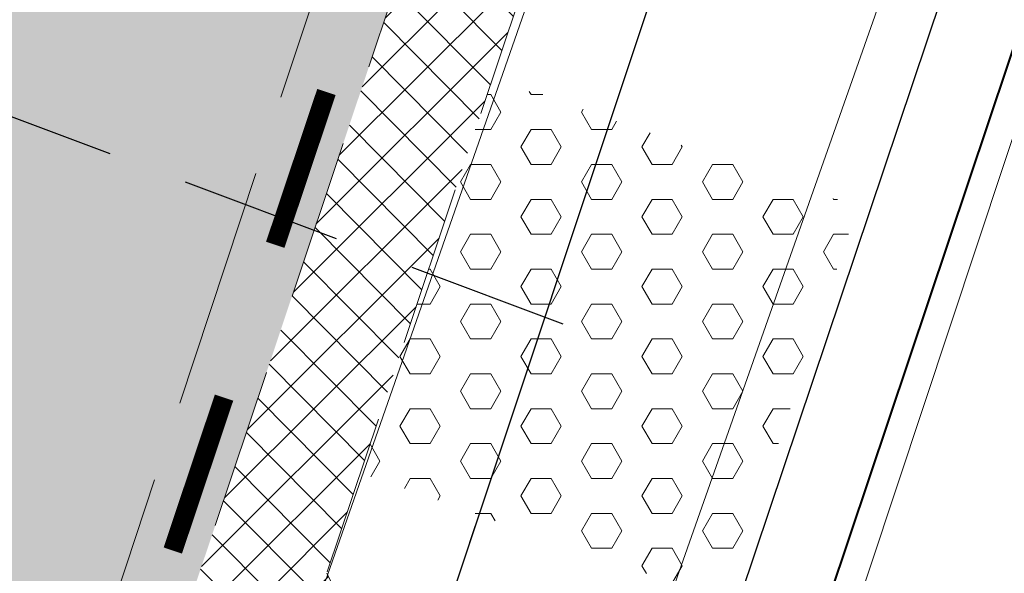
# Model space of a CAD drawing. Header units: metres. Extents: x 6599594 to 6600699, y 5687867 to 5691114.
# Tile 139 of 256: x 6599929.93 to 6599936.04, y 5688791.4 to 5688794.84. Entities that reach past the tile are written whole.
import ezdxf

# ---------------------------------------------------------------- set-up
doc = ezdxf.new("R2010")
doc.units = ezdxf.units.M
doc.header["$MEASUREMENT"] = 0
for name, pattern in [('1', [0]), ('3_EGBZ', [1.5, 1, -0.5]), ('BTO', [0]), ('BUG', [1.5, 1, -0.5]), ('BUW', [1.5, 1, -0.5]), ('GUK', [2, 1.5, -0.5]), ('GUZ', [1, 0.5, -0.5]), ('L_0_06', [2, 1.5, -0.5]), ('UPT', [0])]:
    doc.linetypes.add(name, pattern=pattern)
doc.layers.add('__gaPoziome', color=7, linetype='CONTINUOUS')
doc.layers.add('zzz.gaHSDomyslna', color=7, linetype='CONTINUOUS')
for name, color, linetype, lineweight in [('_dren', 30, '3_EGBZ', 40), ('_KDPRZYKANALIK', 14, 'BUW', 30), ('_kolor chodnik', 50, '1', 5), ('_kolor jezdnia', 4, '1', 0), ('_kolor pobocze', 211, '1', 5), ('_kolor umocn', 7, '1', 5), ('_kolor zjazdy kostka', 7, '1', 5), ('_kolor ścieżka @ 1', 10, '1', 0), ('_krawedz jezdni i pobocza', 7, 'BUG', 15), ('_podział mój', 201, 'BTO', 40), ('_row', 150, 'CONTINUOUS', 30), ('Dzialki', 130, '1', 30), ('Kontury', 252, 'GUK', 9), ('OT_Komunikacja', 7, 'CONTINUOUS', 0), ('UTTPOM_L_0', 30, 'UPT', 9), ('Uzytki', 252, 'GUZ', 9)]:
    doc.layers.add(name, color=color, linetype=linetype, lineweight=lineweight)
pattern_1 = [(45, (0, 0), (-0.1414213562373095, 0.1414213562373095), []), (135, (0, 0), (-0.1414213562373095, -0.1414213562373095), [])]

# ---------------------------------------------------------------- blocks, each defined once
blk = doc.blocks.new('hhh')
at = {"layer": '_podział mój'}
blk.add_line((6600030.348422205, 5689076.243038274), (6599864.227411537, 5688579.984196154), dxfattribs=at)
blk = doc.blocks.new('*U1196')
at = {"layer": 'zzz.gaHSDomyslna', "color": 182, "const_width": 0.12}
for points in [[(-28.56903778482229, -85.34524052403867), (-28.88647153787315, -86.29352097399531)], [(-29.20390529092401, -87.24180142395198), (-29.52133904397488, -88.19008187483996)]]:
    blk.add_lwpolyline(points, dxfattribs=at)

msp = doc.modelspace()

# ---------------------------------------------------------------- hatches: boundary and pattern name
at = {"layer": '_kolor chodnik'}
h = msp.add_hatch(dxfattribs=at)
h.set_pattern_fill('ANSI37', color=256, scale=1.6)
h.set_pattern_definition(pattern_1)
h.paths.add_polyline_path([(6599849.938171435, 5688542.085872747), (6599852.232147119, 5688548.938742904), (6599853.573135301, 5688548.489851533), (6599853.827082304, 5688549.248475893), (6599851.793849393, 5688549.929093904), (6599849.895278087, 5688548.982823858), (6599847.823506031, 5688542.793750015)])
edge = h.paths.add_edge_path()
edge.add_line((6600018.106075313, 5689087.454911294), (6600022.42781917, 5689091.229234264))
edge.add_line((6600022.42781917, 5689091.229234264), (6600020.233254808, 5689093.742094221))
edge.add_line((6600020.233254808, 5689093.742094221), (6600017.159471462, 5689091.057656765))
edge.add_arc((6600023.275194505, 5689085.385140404), 8.34143334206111, 137.1531558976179, 148.8016577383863)
edge.add_line((6600016.140105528, 5689089.706021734), (6600018.106075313, 5689087.454911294))
h.paths.add_polyline_path([(6600038.501784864, 5689187.59229436), (6600037.906968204, 5689187.700586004), (6600037.638296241, 5689186.224843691), (6600038.240083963, 5689186.115282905)])
h.paths.add_polyline_path([(6600069.098302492, 5689360.276020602), (6600068.321239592, 5689360.413462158), (6600068.064048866, 5689358.936495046), (6600068.836639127, 5689358.799546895)])
h.paths.add_polyline_path([(6600082.393785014, 5689362.950258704), (6600082.941124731, 5689366.103121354), (6600081.481377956, 5689366.361351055), (6600080.923159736, 5689363.210828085)])
h.paths.add_polyline_path([(6600074.022236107, 5689388.065861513), (6600072.983907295, 5689388.249860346), (6600072.723374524, 5689386.772538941), (6600073.760538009, 5689386.588865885)])
h.paths.add_polyline_path([(6600105.602402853, 5689486.45426531), (6600106.738797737, 5689489.760539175), (6600105.28818975, 5689490.281952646), (6600104.132785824, 5689486.965912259)])
h.paths.add_polyline_path([(6600132.519778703, 5689678.737346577), (6600131.636986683, 5689678.922259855), (6600131.330470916, 5689677.453953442), (6600132.212256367, 5689677.269208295)])
h.paths.add_polyline_path([(6600156.649397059, 5689798.7449027), (6600156.48800471, 5689797.95886096), (6600157.450195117, 5689797.757316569), (6600157.615023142, 5689798.542205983)])
h.paths.add_polyline_path([(6600189.055358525, 5689948.643107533), (6600187.902868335, 5689948.884512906), (6600187.600024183, 5689947.417400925), (6600188.748131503, 5689947.176379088)])
edge = h.paths.add_edge_path()
edge.add_line((6600204.459383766, 5690032.969035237), (6600204.153258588, 5690031.227801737))
edge.add_arc((6600202.328347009, 5690027.299936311), 4.331100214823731, 41.853001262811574, 65.08011546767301, ccw=False)
edge.add_arc((6600032.903931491, 5690051.979071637), 174.020003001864, 352.8070218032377, 353.495463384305)
edge.add_arc((6600202.372679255, 5690027.343587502), 5.999999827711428, 55.12102442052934, 69.64815978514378)
edge = h.paths.add_edge_path()
edge.add_line((6600205.046027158, 5690040.265402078), (6600204.972740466, 5690038.483452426))
edge.add_arc((6600203.986269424, 5690044.401803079), 5.999999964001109, 279.4630688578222, 294.9140560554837)
edge.add_line((6600206.513819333, 5690038.960158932), (6600206.607027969, 5690041.030672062))
edge.add_arc((6600203.986269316, 5690044.401803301), 4.270000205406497, 284.3702444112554, 307.86193139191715, ccw=False)
edge = h.paths.add_edge_path()
edge.add_arc((6600203.547470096, 5690044.558759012), 6.446878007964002, 324.43500910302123, 356.20133685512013, ccw=False)
edge.add_arc((6600203.986269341, 5690044.401803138), 6.000000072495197, 323.2169970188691, 357.4193489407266)
h.paths.add_polyline_path([(6600208.910055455, 5690121.713696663), (6600208.146285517, 5690121.748120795), (6600207.125602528, 5690121.794124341), (6600209.971605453, 5690121.665851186)])
edge = h.paths.add_edge_path()
edge.add_line((6600238.769818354, 5690481.648294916), (6600240.338176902, 5690490.87374652))
edge.add_line((6600240.338176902, 5690490.87374652), (6600241.251295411, 5690510.829461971))
edge.add_line((6600241.251295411, 5690510.829461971), (6600239.524022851, 5690510.928942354))
edge.add_line((6600239.524022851, 5690510.928942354), (6600238.633343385, 5690491.167757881))
edge.add_line((6600238.633343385, 5690491.167757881), (6600234.579716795, 5690467.661262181))
edge.add_line((6600234.579716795, 5690467.661262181), (6600234.449796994, 5690464.966873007))
edge.add_arc((6600242.443669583, 5690464.607462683), 8.001948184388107, 177.4256737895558, 268.2543056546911)
edge.add_line((6600242.199903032, 5690456.609228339), (6600242.216657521, 5690457.359274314))
edge.add_line((6600242.216657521, 5690457.359274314), (6600242.305257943, 5690458.836738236))
edge.add_arc((6600242.444504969, 5690464.607952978), 5.772894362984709, 177.0298084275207, 268.6178439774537, ccw=False)
edge.add_line((6600236.679365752, 5690464.907083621), (6600236.951876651, 5690470.95443634))
edge.add_line((6600236.951876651, 5690470.95443634), (6600238.15078669, 5690478.210832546))
edge.add_line((6600238.15078669, 5690478.210832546), (6600238.769818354, 5690481.648294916))
h.paths.add_polyline_path([(6600238.769818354, 5690481.648294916), (6600238.15078669, 5690478.210832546), (6600239.670056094, 5690477.930590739), (6600240.266710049, 5690481.376366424)])
edge = h.paths.add_edge_path()
edge.add_line((6600223.366500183, 5690460.339976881), (6600223.278629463, 5690457.997544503))
edge.add_arc((6600220.967166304, 5690465.656339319), 7.999999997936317, 286.7940807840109, 300.2738222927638)
edge.add_line((6600225.000231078, 5690458.747331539), (6600225.240084, 5690461.623695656))
edge.add_arc((6600221.105749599, 5690465.648640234), 5.76999998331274, 293.06724424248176, 315.7681070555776, ccw=False)
edge = h.paths.add_edge_path()
edge.add_arc((6600220.025145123, 5690444.676291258), 5.770000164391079, 37.996647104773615, 59.94382588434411, ccw=False)
edge.add_line((6600224.572175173, 5690448.22839199), (6600224.817793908, 5690451.081798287))
edge.add_arc((6600220.025145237, 5690444.676291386), 7.999999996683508, 53.19588653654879, 68.15166733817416)
edge.add_line((6600223.00235276, 5690452.101669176), (6600222.91504296, 5690449.670427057))
edge = h.paths.add_edge_path()
edge.add_arc((6600221.105749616, 5690465.648640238), 7.999999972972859, 328.0222308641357, 357.0132597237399)
edge.add_line((6600229.094882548, 5690465.23180147), (6600229.218816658, 5690467.593604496))
edge.add_line((6600229.218816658, 5690467.593604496), (6600228.218919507, 5690467.645774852))
edge.add_line((6600228.218919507, 5690467.645774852), (6600227.891778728, 5690461.411918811))
h.paths.add_polyline_path([(6600200.980142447, 5690012.236744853), (6600202.317278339, 5690011.956662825), (6600202.522293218, 5690012.935421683), (6600201.182321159, 5690013.216097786)])
h.paths.add_polyline_path([(6600196.457878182, 5689983.98337835), (6600195.202332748, 5689984.246370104), (6600194.899091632, 5689982.777335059), (6600196.150355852, 5689982.515240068)])
edge = h.paths.add_edge_path()
edge.add_line((6600112.305909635, 5689517.991018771), (6600112.691041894, 5689519.807934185))
edge.add_line((6600112.691041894, 5689519.807934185), (6600113.245521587, 5689522.423769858))
edge.add_line((6600113.245521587, 5689522.423769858), (6600111.553124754, 5689522.782507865))
edge.add_line((6600111.553124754, 5689522.782507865), (6600107.405864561, 5689503.21722655))
edge.add_line((6600107.405864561, 5689503.21722655), (6600099.494506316, 5689480.361667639))
edge.add_line((6600099.494506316, 5689480.361667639), (6600099.182814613, 5689478.891218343))
edge.add_arc((6600107.008997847, 5689477.232359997), 8.000059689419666, 168.0325629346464, 257.7529108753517)
edge.add_line((6600105.311960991, 5689469.414366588), (6600105.784990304, 5689471.593619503))
edge.add_arc((6600107.008927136, 5689477.232314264), 5.769999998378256, 168.0321375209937, 257.7533362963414, ccw=False)
edge.add_line((6600101.364343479, 5689478.42879883), (6600101.647245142, 5689479.76342708))
edge.add_line((6600101.647245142, 5689479.76342708), (6600104.132785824, 5689486.965912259))
edge.add_line((6600104.132785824, 5689486.965912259), (6600105.28818975, 5689490.281952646))
edge.add_line((6600105.28818975, 5689490.281952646), (6600108.240043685, 5689498.809726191))
edge.add_line((6600108.240043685, 5689498.809726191), (6600112.305909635, 5689517.991018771))
h.paths.add_polyline_path([(6600136.009573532, 5689645.499114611), (6600138.333647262, 5689645.012304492), (6600138.661671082, 5689646.578318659), (6600134.869459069, 5689647.372651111)])
at = {"layer": '_kolor jezdnia'}
h = msp.add_hatch(dxfattribs=at)
h.set_pattern_fill('ANSI37', color=4, scale=3.5)
h.set_pattern_definition([(45, (0, 0), (-0.3093592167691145, 0.3093592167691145), []), (135, (0, 0), (-0.3093592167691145, -0.3093592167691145), [])])
edge = h.paths.add_edge_path()
edge.add_line((6599833.066047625, 5688539.933393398), (6599850.649511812, 5688527.983462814))
edge.add_arc((6599857.337592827, 5688536.653968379), 10.95025544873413, 169.5012687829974, 232.3548431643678, ccw=False)
edge.add_arc((6599858.085851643, 5688536.618142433), 11.69295282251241, 162.2507788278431, 169.9967502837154, ccw=False)
edge.add_line((6599846.949484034, 5688540.182754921), (6599847.823506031, 5688542.793750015))
edge.add_line((6599847.823506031, 5688542.793750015), (6599849.895278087, 5688548.982823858))
edge.add_line((6599849.895278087, 5688548.982823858), (6599852.434748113, 5688556.56906746))
edge.add_line((6599852.434748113, 5688556.56906746), (6599928.48625871, 5688783.760284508))
edge.add_line((6599928.48625871, 5688783.760284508), (6599931.025728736, 5688791.34652811))
edge.add_line((6599931.025728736, 5688791.34652811), (6599996.657773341, 5688987.411326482))
edge.add_line((6599996.657773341, 5688987.411326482), (6599999.197243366, 5688994.997570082))
edge.add_line((6599999.197243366, 5688994.997570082), (6600021.930100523, 5689062.908193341))
edge.add_line((6600021.930100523, 5689062.908193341), (6600017.620224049, 5689067.371531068))
edge.add_line((6600017.620224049, 5689067.371531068), (6600016.714558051, 5689064.654078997))
edge.add_line((6600016.714558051, 5689064.654078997), (6600012.423620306, 5689051.835617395))
edge.add_line((6600012.423620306, 5689051.835617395), (6600009.884150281, 5689044.249373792))
edge.add_line((6600009.884150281, 5689044.249373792), (6599977.53516164, 5688947.612159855))
edge.add_line((6599977.53516164, 5688947.612159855), (6599974.995691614, 5688940.025916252))
edge.add_line((6599974.995691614, 5688940.025916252), (6599942.096912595, 5688841.746295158))
edge.add_line((6599942.096912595, 5688841.746295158), (6599939.557442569, 5688834.160051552))
edge.add_line((6599939.557442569, 5688834.160051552), (6599882.679288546, 5688664.246042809))
edge.add_line((6599882.679288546, 5688664.246042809), (6599880.139818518, 5688656.659799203))
edge.add_line((6599880.139818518, 5688656.659799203), (6599852.46454386, 5688573.984527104))
edge.add_line((6599852.46454386, 5688573.984527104), (6599842.470137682, 5688544.127903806))
edge.add_arc((6599835.706422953, 5688546.652910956), 7.219660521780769, 248.5480913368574, 339.52856074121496, ccw=False)
h.paths.add_polyline_path([(6600044.653202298, 5689172.271628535), (6600046.276244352, 5689181.431901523), (6600047.759199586, 5689189.801539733), (6600051.0603021, 5689208.432603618), (6600052.368792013, 5689215.817578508), (6600054.808584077, 5689229.587499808), (6600056.11707399, 5689236.972474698), (6600057.346666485, 5689243.912161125), (6600058.655146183, 5689251.297078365), (6600058.831439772, 5689252.292060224), (6600060.098987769, 5689259.445963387), (6600060.139929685, 5689259.677035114), (6600061.407468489, 5689266.830886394), (6600072.329030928, 5689328.470998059), (6600073.637511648, 5689335.855921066), (6600077.337304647, 5689356.73715072), (6600078.820259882, 5689365.106788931), (6600081.142794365, 5689378.214921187), (6600082.538516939, 5689386.092227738), (6600095.187867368, 5689457.483787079), (6600091.082877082, 5689465.8405575), (6600089.043088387, 5689454.328211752), (6600087.870641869, 5689447.711051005), (6600087.560133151, 5689445.958573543), (6600086.562151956, 5689440.326076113), (6600082.433200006, 5689417.022719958), (6600080.95024477, 5689408.65308175), (6600077.202698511, 5689387.502337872), (6600075.719743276, 5689379.132699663), (6600073.469199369, 5689366.430874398), (6600071.986244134, 5689358.061236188), (6600069.98686466, 5689346.776955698), (6600068.591142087, 5689338.899649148), (6600065.559290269, 5689321.78820693), (6600064.163567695, 5689313.910900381), (6600059.719426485, 5689288.828650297), (6600058.323703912, 5689280.951343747), (6600057.563846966, 5689276.662793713), (6600056.168124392, 5689268.785487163), (6600054.804920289, 5689261.091711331), (6600053.409197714, 5689253.21440478), (6600053.264817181, 5689252.399536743), (6600051.869094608, 5689244.522230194), (6600051.183555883, 5689240.653124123), (6600049.787833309, 5689232.775817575), (6600046.593849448, 5689214.749319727), (6600045.198126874, 5689206.872013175), (6600044.41754409, 5689202.466488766), (6600042.934588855, 5689194.096850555), (6600036.429952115, 5689157.38538759), (6600034.946996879, 5689149.01574938), (6600030.579776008, 5689124.367629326), (6600027.529365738, 5689107.151445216), (6600024.895072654, 5689094.014582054), (6600030.583685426, 5689094.264316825), (6600032.945013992, 5689106.191885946), (6600043.170247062, 5689163.901990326)])
edge = h.paths.add_edge_path()
edge.add_line((6600111.106812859, 5689535.144351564), (6600111.256844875, 5689535.85214863))
edge.add_line((6600111.256844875, 5689535.85214863), (6600112.915748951, 5689543.678261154))
edge.add_line((6600112.915748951, 5689543.678261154), (6600117.304772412, 5689564.384094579))
edge.add_line((6600117.304772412, 5689564.384094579), (6600119.067357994, 5689572.699339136))
edge.add_line((6600119.067357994, 5689572.699339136), (6600120.087667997, 5689577.512794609))
edge.add_line((6600120.087667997, 5689577.512794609), (6600121.642890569, 5689584.849775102))
edge.add_line((6600121.642890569, 5689584.849775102), (6600128.436769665, 5689616.900852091))
edge.add_line((6600128.436769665, 5689616.900852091), (6600129.991992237, 5689624.237832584))
edge.add_line((6600129.991992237, 5689624.237832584), (6600132.660554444, 5689636.827148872))
edge.add_line((6600132.660554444, 5689636.827148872), (6600133.208838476, 5689639.444704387))
edge.add_line((6600133.208838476, 5689639.444704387), (6600134.848957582, 5689647.274775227))
edge.add_line((6600134.848957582, 5689647.274775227), (6600138.97649476, 5689666.979995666))
edge.add_line((6600138.97649476, 5689666.979995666), (6600140.51410642, 5689674.320687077))
edge.add_line((6600140.51410642, 5689674.320687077), (6600145.209128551, 5689696.735129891))
edge.add_line((6600145.209128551, 5689696.735129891), (6600146.746740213, 5689704.075821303))
edge.add_line((6600146.746740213, 5689704.075821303), (6600151.462308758, 5689726.588354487))
edge.add_line((6600151.462308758, 5689726.588354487), (6600152.999920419, 5689733.929045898))
edge.add_line((6600152.999920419, 5689733.929045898), (6600155.244070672, 5689744.642813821))
edge.add_line((6600155.244070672, 5689744.642813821), (6600156.781682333, 5689751.983505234))
edge.add_line((6600156.781682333, 5689751.983505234), (6600161.635515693, 5689775.156126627))
edge.add_line((6600161.635515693, 5689775.156126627), (6600163.378142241, 5689783.475576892))
edge.add_line((6600163.378142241, 5689783.475576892), (6600163.850769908, 5689785.731942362))
edge.add_line((6600163.850769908, 5689785.731942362), (6600167.028500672, 5689800.902704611))
edge.add_line((6600167.028500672, 5689800.902704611), (6600179.49088801, 5689860.399222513))
edge.add_line((6600179.49088801, 5689860.399222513), (6600181.233514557, 5689868.718672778))
edge.add_line((6600181.233514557, 5689868.718672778), (6600181.84713393, 5689871.648144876))
edge.add_line((6600181.84713393, 5689871.648144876), (6600183.384745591, 5689878.988836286))
edge.add_line((6600183.384745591, 5689878.988836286), (6600184.935818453, 5689886.393792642))
edge.add_line((6600184.935818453, 5689886.393792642), (6600186.575937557, 5689894.223863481))
edge.add_line((6600186.575937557, 5689894.223863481), (6600194.05133812, 5689929.912074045))
edge.add_line((6600194.05133812, 5689929.912074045), (6600195.691457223, 5689937.742144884))
edge.add_line((6600195.691457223, 5689937.742144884), (6600202.915799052, 5689972.231779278))
edge.add_line((6600202.915799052, 5689972.231779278), (6600204.555918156, 5689980.061850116))
edge.add_line((6600204.555918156, 5689980.061850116), (6600206.062781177, 5689987.255744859))
edge.add_line((6600206.062781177, 5689987.255744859), (6600207.702900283, 5689995.085815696))
edge.add_line((6600207.702900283, 5689995.085815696), (6600210.232559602, 5690007.162628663))
edge.add_line((6600210.232559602, 5690007.162628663), (6600211.694938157, 5690014.144150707))
edge.add_arc((6600028.177652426, 5690052.584442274), 187.5000004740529, 348.1696294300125, 357.4195276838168)
edge.add_line((6600215.487522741, 5690044.142720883), (6600208.310270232, 5690026.480446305))
edge.add_arc((6600032.903933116, 5690051.97907145), 177.2500013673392, 348.1696294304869, 351.7289130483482, ccw=False)
edge.add_line((6600206.38894146, 5690015.640182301), (6600205.966941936, 5690013.625519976))
edge.add_line((6600205.966941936, 5690013.625519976), (6600204.326822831, 5690005.795449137))
edge.add_line((6600204.326822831, 5690005.795449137), (6600197.076961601, 5689971.183982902))
edge.add_line((6600197.076961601, 5689971.183982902), (6600195.334335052, 5689962.864532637))
edge.add_line((6600195.334335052, 5689962.864532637), (6600193.44722506, 5689953.855305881))
edge.add_line((6600193.44722506, 5689953.855305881), (6600191.909227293, 5689946.512771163))
edge.add_line((6600191.909227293, 5689946.512771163), (6600185.496844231, 5689915.899498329))
edge.add_line((6600185.496844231, 5689915.899498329), (6600183.856521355, 5689908.068454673))
edge.add_line((6600183.856521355, 5689908.068454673), (6600182.066605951, 5689899.523243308))
edge.add_line((6600182.066605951, 5689899.523243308), (6600180.32407057, 5689891.204228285))
edge.add_line((6600180.32407057, 5689891.204228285), (6600174.320344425, 5689862.541919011))
edge.add_line((6600174.320344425, 5689862.541919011), (6600172.577809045, 5689854.222903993))
edge.add_line((6600172.577809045, 5689854.222903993), (6600163.663810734, 5689811.666703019))
edge.add_line((6600163.663810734, 5689811.666703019), (6600162.023782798, 5689803.837067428))
edge.add_line((6600162.023782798, 5689803.837067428), (6600160.924220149, 5689798.587659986))
edge.add_line((6600160.924220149, 5689798.587659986), (6600159.279208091, 5689790.734229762))
edge.add_line((6600159.279208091, 5689790.734229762), (6600157.107250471, 5689780.365115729))
edge.add_line((6600157.107250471, 5689780.365115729), (6600155.462238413, 5689772.511685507))
edge.add_line((6600155.462238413, 5689772.511685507), (6600153.380318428, 5689762.572418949))
edge.add_line((6600153.380318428, 5689762.572418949), (6600151.735124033, 5689754.718118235))
edge.add_line((6600151.735124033, 5689754.718118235), (6600148.586504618, 5689739.686336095))
edge.add_line((6600148.586504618, 5689739.686336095), (6600146.885007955, 5689731.563243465))
edge.add_line((6600146.885007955, 5689731.563243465), (6600141.75088822, 5689707.052510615))
edge.add_line((6600141.75088822, 5689707.052510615), (6600140.110896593, 5689699.223048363))
edge.add_line((6600140.110896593, 5689699.223048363), (6600133.483561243, 5689667.583574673))
edge.add_line((6600133.483561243, 5689667.583574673), (6600131.860394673, 5689659.834436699))
edge.add_line((6600131.860394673, 5689659.834436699), (6600131.740984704, 5689659.26436315))
edge.add_line((6600131.740984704, 5689659.26436315), (6600130.117814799, 5689651.515209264))
edge.add_line((6600130.117814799, 5689651.515209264), (6600127.27873359, 5689637.961189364))
edge.add_line((6600127.27873359, 5689637.961189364), (6600126.924568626, 5689636.290366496))
edge.add_line((6600126.924568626, 5689636.290366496), (6600125.166244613, 5689627.995226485))
edge.add_line((6600125.166244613, 5689627.995226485), (6600118.009503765, 5689594.232298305))
edge.add_line((6600118.009503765, 5689594.232298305), (6600116.25117975, 5689585.937158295))
edge.add_line((6600116.25117975, 5689585.937158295), (6600113.665314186, 5689573.737975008))
edge.add_line((6600113.665314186, 5689573.737975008), (6600111.898534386, 5689565.402943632))
edge.add_line((6600111.898534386, 5689565.402943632), (6600104.889982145, 5689532.339115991))
edge.add_line((6600104.889982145, 5689532.339115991), (6600103.22663594, 5689524.492047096))
edge.add_line((6600103.22663594, 5689524.492047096), (6600096.623876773, 5689493.342605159))
edge.add_line((6600096.623876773, 5689493.342605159), (6600094.968986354, 5689485.535427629))
edge.add_line((6600094.968986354, 5689485.535427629), (6600094.300101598, 5689482.379870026))
edge.add_line((6600094.300101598, 5689482.379870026), (6600099.182814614, 5689478.891218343))
edge.add_line((6600099.182814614, 5689478.891218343), (6600099.494506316, 5689480.361667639))
edge.add_line((6600099.494506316, 5689480.361667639), (6600111.106812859, 5689535.144351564))
edge = h.paths.add_edge_path()
edge.add_arc((6600239.213891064, 5690851.400367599), 10.00000000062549, -2.8342403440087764, 76.13703556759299, ccw=False)
edge.add_line((6600249.201658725, 5690850.905901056), (6600249.082723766, 5690848.503524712))
edge.add_line((6600249.082723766, 5690848.503524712), (6600247.016487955, 5690806.767468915))
edge.add_line((6600247.016487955, 5690806.767468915), (6600246.092398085, 5690789.152178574))
edge.add_line((6600246.092398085, 5690789.152178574), (6600233.768116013, 5690572.015170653))
edge.add_line((6600233.768116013, 5690572.015170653), (6600228.959056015, 5690465.296202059))
edge.add_line((6600228.959056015, 5690465.296202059), (6600234.588724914, 5690465.017134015))
edge.add_line((6600234.588724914, 5690465.017134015), (6600239.262540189, 5690571.767576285))
edge.add_line((6600239.262540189, 5690571.767576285), (6600252.50503885, 5690806.400146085))
edge.add_line((6600252.50503885, 5690806.400146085), (6600254.569211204, 5690848.094521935))
edge.add_arc((6600262.559425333, 5690847.6989487), 7.999999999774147, 76.13703557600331, 177.1657596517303, ccw=False)
edge.add_line((6600264.476229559, 5690855.465921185), (6600241.609896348, 5690861.109083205))
edge = h.paths.add_edge_path()
edge.add_line((6600250.031475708, 5690451.625307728), (6600250.231741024, 5690455.772579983))
edge.add_line((6600250.231741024, 5690455.772579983), (6600246.257763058, 5690456.417303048))
edge.add_line((6600246.257763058, 5690456.417303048), (6600242.171761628, 5690456.61060902))
edge.add_arc((6600242.563100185, 5690464.586983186), 7.985968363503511, 176.9123644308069, 267.1911945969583, ccw=False)
edge.add_line((6600234.588724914, 5690465.017134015), (6600228.959056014, 5690465.296202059))
edge.add_arc((6600220.965133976, 5690465.657286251), 8.002072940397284, 267.8289300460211, 357.413716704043, ccw=False)
edge.add_line((6600220.661989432, 5690457.660957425), (6600212.406915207, 5690458.119572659))
edge.add_line((6600212.406915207, 5690458.119572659), (6600208.431872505, 5690457.817501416))
edge.add_line((6600208.431872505, 5690457.817501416), (6600208.233912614, 5690454.548331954))
edge.add_line((6600208.233912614, 5690454.548331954), (6600212.129565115, 5690453.127270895))
edge.add_line((6600212.129565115, 5690453.127270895), (6600218.640548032, 5690452.76554962))
edge.add_line((6600218.640548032, 5690452.76554962), (6600216.486747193, 5690452.885205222))
edge.add_line((6600216.486747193, 5690452.885205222), (6600220.468905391, 5690452.663974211))
edge.add_arc((6600220.025145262, 5690444.676291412), 7.99999997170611, -0.3386579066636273, 86.8201700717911, ccw=False)
edge.add_line((6600228.025005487, 5690444.629006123), (6600227.803602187, 5690439.649256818))
edge.add_line((6600227.803602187, 5690439.649256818), (6600226.885525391, 5690435.936828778))
edge.add_line((6600226.885525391, 5690435.936828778), (6600225.534849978, 5690405.967249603))
edge.add_line((6600225.534849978, 5690405.967249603), (6600226.115199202, 5690402.187514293))
edge.add_line((6600226.115199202, 5690402.187514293), (6600213.445139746, 5690121.008786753))
edge.add_line((6600213.445139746, 5690121.008786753), (6600213.352800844, 5690118.960058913))
edge.add_line((6600213.352800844, 5690118.960058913), (6600209.980184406, 5690044.131649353))
edge.add_arc((6600203.98626942, 5690044.401803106), 5.999999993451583, 257.4162346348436, 357.41934921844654, ccw=False)
edge.add_line((6600202.679069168, 5690038.545931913), (6600201.589735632, 5690033.666039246))
edge.add_line((6600201.589735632, 5690033.666039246), (6600203.67987942, 5690033.199458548))
edge.add_arc((6600202.372679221, 5690027.343587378), 5.999999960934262, -8.27108729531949, 77.41623506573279, ccw=False)
edge.add_line((6600208.310270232, 5690026.480446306), (6600215.487522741, 5690044.142720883))
edge.add_line((6600215.487522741, 5690044.142720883), (6600216.199687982, 5690059.9446614))
edge.add_line((6600216.199687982, 5690059.9446614), (6600216.537356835, 5690067.437056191))
edge.add_line((6600216.537356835, 5690067.437056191), (6600223.893528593, 5690230.66011469))
edge.add_line((6600223.893528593, 5690230.66011469), (6600224.231197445, 5690238.152509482))
edge.add_line((6600224.231197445, 5690238.152509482), (6600233.507835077, 5690443.987992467))
edge.add_arc((6600241.499722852, 5690443.627812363), 7.999999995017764, 87.29208981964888, 177.4195277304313, ccw=False)
edge.add_line((6600241.877677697, 5690451.618879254), (6600246.021541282, 5690451.422886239))
edge.add_line((6600246.021541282, 5690451.422886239), (6600246.427694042, 5690451.44338883))
edge.add_line((6600246.427694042, 5690451.44338883), (6600246.79397003, 5690451.461878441))
edge.add_line((6600246.79397003, 5690451.461878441), (6600250.031475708, 5690451.625307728))
edge = h.paths.add_edge_path()
edge.add_line((6600007.33756506, 5689086.20374581), (6600006.980466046, 5689080.740822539))
edge.add_line((6600006.980466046, 5689080.740822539), (6600007.229745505, 5689080.720859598))
edge.add_line((6600007.229745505, 5689080.720859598), (6600008.093335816, 5689080.601653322))
edge.add_line((6600008.093335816, 5689080.601653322), (6600008.702681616, 5689080.53831051))
edge.add_arc((6600008.140193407, 5689070.554142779), 9.999999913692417, -18.557800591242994, 86.77547804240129, ccw=False)
edge.add_line((6600017.620224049, 5689067.371531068), (6600021.930100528, 5689062.908193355))
edge.add_arc((6599734.83819726, 5689159.011261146), 302.7499967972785, 341.4922000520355, 343.8640860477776)
edge.add_arc((6600034.895369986, 5689072.315877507), 9.581213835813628, 98.63328270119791, 164.5273290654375, ccw=False)
edge.add_line((6600033.457137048, 5689081.788529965), (6600033.832640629, 5689081.798737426))
edge.add_line((6600033.832640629, 5689081.798737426), (6600034.422462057, 5689082.05700874))
edge.add_line((6600034.422462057, 5689082.05700874), (6600036.833623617, 5689082.139040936))
edge.add_line((6600036.833623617, 5689082.139040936), (6600036.730225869, 5689087.148851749))
edge.add_line((6600036.730225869, 5689087.148851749), (6600036.579860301, 5689087.134303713))
edge.add_arc((6600036.479565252, 5689093.136286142), 6.002820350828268, 169.1687651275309, 270.9573417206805, ccw=False)
edge.add_line((6600030.583685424, 5689094.264316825), (6600024.895072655, 5689094.014582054))
edge.add_arc((6600015.200558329, 5689096.162123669), 9.929528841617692, 271.0943432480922, 347.5094668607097, ccw=False)
edge.add_arc((6600014.909438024, 5689089.646776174), 3.446070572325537, 264.4236009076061, 278.0194998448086, ccw=False)
edge.add_line((6600014.574573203, 5689086.217014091), (6600014.299554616, 5689086.232508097))
edge.add_line((6600014.299554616, 5689086.232508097), (6600010.474232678, 5689086.448019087))
edge.add_line((6600010.474232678, 5689086.448019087), (6600007.33756506, 5689086.20374581))
edge = h.paths.add_edge_path()
edge.add_line((6600105.490725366, 5689463.953528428), (6600106.927559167, 5689464.047234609))
edge.add_line((6600106.927559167, 5689464.047234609), (6600107.835, 5689468.66))
edge.add_line((6600107.835, 5689468.66), (6600105.311960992, 5689469.414366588))
edge.add_arc((6600107.008997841, 5689477.232359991), 8.000059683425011, 168.0325628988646, 257.75291091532, ccw=False)
edge.add_line((6600099.182814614, 5689478.891218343), (6600094.300101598, 5689482.379870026))
edge.add_arc((6600586.245114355, 5689378.104238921), 502.8750369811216, 168.032376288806, 169.9522165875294)
edge.add_line((6600091.082877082, 5689465.8405575), (6600095.187867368, 5689457.483787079))
edge.add_arc((6600103.065173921, 5689456.088064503), 8.000000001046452, 77.7533362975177, 169.9524553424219, ccw=False)
edge.add_line((6600104.762140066, 5689463.906012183), (6600105.490725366, 5689463.953528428))
at = {"layer": '_kolor pobocze'}
h = msp.add_hatch(dxfattribs=at)
h.set_pattern_fill('ANSI37', color=256, scale=1.6)
h.set_pattern_definition(pattern_1)
edge = h.paths.add_edge_path()
edge.add_line((6600035.926965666, 5689101.569442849), (6600036.046865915, 5689102.311543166))
edge.add_arc((6600058.171848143, 5689233.778275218), 133.3154772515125, 259.4578941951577, 260.4470163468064, ccw=False)
edge.add_line((6600033.780707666, 5689102.713067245), (6600032.142559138, 5689101.847662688))
edge.add_arc((6599734.838175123, 5689159.011266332), 302.7500195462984, 347.6801154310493, 349.11639019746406, ccw=False)
edge.add_arc((6600036.478170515, 5689093.133441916), 6.000000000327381, 167.68011541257, 271.5571101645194)
edge.add_line((6600036.64121064, 5689087.1356575), (6600036.730491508, 5689087.137804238))
edge.add_line((6600036.730491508, 5689087.137804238), (6600036.712463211, 5689087.887583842))
edge.add_line((6600036.712463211, 5689087.887583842), (6600036.559840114, 5689087.884077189))
edge.add_arc((6600036.482532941, 5689093.14290691), 5.259397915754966, 170.6455005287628, 270.8422131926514, ccw=False)
edge.add_arc((6600545.796425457, 5688991.216220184), 524.6691769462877, 167.9170060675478, 168.7028219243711, ccw=False)
edge.add_line((6600032.751078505, 5689101.044345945), (6600034.011432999, 5689101.917298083))
edge.add_line((6600034.011432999, 5689101.917298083), (6600035.926965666, 5689101.569442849))
edge = h.paths.add_edge_path()
edge.add_line((6600002.828843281, 5688994.032881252), (6600003.066918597, 5688994.74409159))
edge.add_line((6600003.066918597, 5688994.74409159), (6600001.227880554, 5688995.359703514))
edge.add_line((6600001.227880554, 5688995.359703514), (6600000.55876659, 5688996.702196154))
edge.add_line((6600000.55876659, 5688996.702196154), (6600022.641310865, 5689062.67011804))
edge.add_arc((6599734.838193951, 5689159.011262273), 303.5000002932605, 341.4922000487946, 343.8640860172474)
edge.add_arc((6600035.267451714, 5689072.092773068), 9.250000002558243, 91.55711016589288, 163.8640860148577, ccw=False)
edge.add_line((6600035.016098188, 5689081.339357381), (6600036.868703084, 5689081.389717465))
edge.add_line((6600036.868703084, 5689081.389717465), (6600036.850674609, 5689082.139504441))
edge.add_line((6600036.850674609, 5689082.139504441), (6600034.99571817, 5689082.089080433))
edge.add_arc((6600035.267451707, 5689072.092773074), 9.999999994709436, 91.55711014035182, 163.8640860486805)
edge.add_arc((6599734.838192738, 5689159.011262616), 302.7500015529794, 341.4922000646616, 343.8640860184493, ccw=False)
edge.add_line((6600021.930100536, 5689062.908193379), (6599999.748942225, 5688996.645678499))
edge.add_line((6599999.748942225, 5688996.645678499), (6600000.695212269, 5688994.747107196))
edge.add_line((6600000.695212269, 5688994.747107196), (6600002.828843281, 5688994.032881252))
h.paths.add_polyline_path([(6599971.7492186, 5688907.297112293), (6599971.084233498, 5688908.631320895), (6599997.822068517, 5688988.526766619), (6599999.164561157, 5688989.195880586), (6600001.003599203, 5688988.580268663), (6600001.241674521, 5688989.291479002), (6599999.108043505, 5688990.005704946), (6599997.209472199, 5688989.059434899), (6599970.270280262, 5688908.583087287), (6599971.216550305, 5688906.684515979), (6599973.350181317, 5688905.970290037), (6599973.588256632, 5688906.681500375)])
h.paths.add_polyline_path([(6599932.504667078, 5688790.060553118), (6599931.835553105, 5688791.403045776), (6599968.343406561, 5688900.4641754), (6599969.685899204, 5688901.133289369), (6599971.524937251, 5688900.517677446), (6599971.763012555, 5688901.228887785), (6599969.629381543, 5688901.94311373), (6599967.730810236, 5688900.996843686), (6599931.025728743, 5688791.34652811), (6599931.971998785, 5688789.447956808), (6599934.105629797, 5688788.73373086), (6599934.343705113, 5688789.4449412)])
at = {"layer": '_kolor umocn', "ltscale": 0.5}
h = msp.add_hatch(dxfattribs=at)
h.set_pattern_fill('HEX', color=256)
h.set_pattern_definition([(0, (-302.398268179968, -1913.54812088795), (0, 0.2165063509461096), [0.125, -0.25]), (120, (-302.398268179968, -1913.54812088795), (-0.1875, -0.1082531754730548), [0.125, -0.2499999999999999]), (60, (-302.273268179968, -1913.54812088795), (-0.1875, 0.1082531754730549), [0.125, -0.25])])
h.paths.add_polyline_path([(6599935.12762155, 5688793.676919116), (6599932.865543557, 5688794.479970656), (6599932.043393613, 5688792.023934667), (6599934.310201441, 5688791.235012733)])
at = {"layer": '_kolor zjazdy kostka'}
h = msp.add_hatch(dxfattribs=at)
h.set_pattern_fill('ANSI37', color=256, scale=1.6)
h.set_pattern_definition(pattern_1)
h.paths.add_polyline_path([(6600244.137440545, 5690813.934732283), (6600242.369522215, 5690814.022127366), (6600242.097568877, 5690808.528921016), (6600243.865482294, 5690808.441426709)])
h.paths.add_polyline_path([(6600247.012128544, 5690806.679412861), (6600247.442736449, 5690815.377295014), (6600247.393289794, 5690814.378518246), (6600247.113277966, 5690808.722537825)])
h.paths.add_polyline_path([(6600242.297085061, 5690788.088808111), (6600240.958726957, 5690788.155683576), (6600240.648818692, 5690782.664569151), (6600241.987258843, 5690782.599147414)])
h.paths.add_polyline_path([(6600245.558275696, 5690780.919298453), (6600246.037231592, 5690789.405686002), (6600244.985820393, 5690788.453468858), (6600244.612601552, 5690781.981345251)])
h.paths.add_polyline_path([(6600241.348405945, 5690723.711515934), (6600242.272017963, 5690722.691689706), (6600242.749709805, 5690731.155680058), (6600241.698138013, 5690730.203317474), (6600241.472690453, 5690726.27550499)])
h.paths.add_polyline_path([(6600225.772794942, 5690394.589141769), (6600224.731429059, 5690393.637598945), (6600224.461246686, 5690387.644646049), (6600225.412923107, 5690386.603142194)])
h.paths.add_polyline_path([(6600223.012390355, 5690333.280720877), (6600223.372595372, 5690341.272607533), (6600222.32835346, 5690340.318436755), (6600222.058239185, 5690334.324941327)])
h.paths.add_polyline_path([(6600215.496388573, 5690166.390602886), (6600215.856593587, 5690174.382489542), (6600214.812834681, 5690173.428760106), (6600214.542018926, 5690167.435062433)])
h.paths.add_polyline_path([(6600212.446537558, 5690121.053392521), (6600213.399499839, 5690120.010473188), (6600213.788744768, 5690128.503024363), (6600212.745135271, 5690127.54943145)])
h.paths.add_polyline_path([(6600209.977420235, 5690121.665589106), (6600210.225142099, 5690127.162117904), (6600207.346107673, 5690127.291879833), (6600207.119593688, 5690121.794395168)])
h.paths.add_polyline_path([(6600207.950178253, 5690070.725854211), (6600204.880846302, 5690070.828947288), (6600204.643784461, 5690065.333808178), (6600207.702521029, 5690065.204598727)])
h.paths.add_polyline_path([(6600200.981479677, 5690012.236464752), (6600199.969248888, 5690007.339980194), (6600201.282587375, 5690007.064882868), (6600202.31726072, 5690011.956666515)])
h.paths.add_polyline_path([(6600193.613960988, 5689970.406358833), (6600192.398010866, 5689970.660657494), (6600191.286205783, 5689965.274578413), (6600192.486379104, 5689965.023185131)])
h.paths.add_polyline_path([(6600189.061271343, 5689948.671423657), (6600189.98413328, 5689953.050774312), (6600188.818902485, 5689953.32186217), (6600187.908781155, 5689948.91282903)])
h.paths.add_polyline_path([(6600180.976201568, 5689915.317449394), (6600179.952861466, 5689910.421322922), (6600181.008474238, 5689910.200199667), (6600182.033843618, 5689915.09540201)])
h.paths.add_polyline_path([(6600176.508279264, 5689893.538690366), (6600177.476023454, 5689893.335973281), (6600178.603605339, 5689898.719146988), (6600177.636002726, 5689898.922290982)])
h.paths.add_polyline_path([(6600179.28182965, 5689859.401159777), (6600180.522246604, 5689860.211927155), (6600181.057490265, 5689860.561775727), (6600183.598022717, 5689860.029600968), (6600184.726606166, 5689865.412570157), (6600182.186324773, 5689865.943033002), (6600181.604764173, 5689866.832779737), (6600181.024456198, 5689867.720610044)])
h.paths.add_polyline_path([(6600160.200810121, 5689810.862606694), (6600159.232772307, 5689811.065842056), (6600158.207991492, 5689806.171529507), (6600159.175735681, 5689805.968812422)])
h.paths.add_polyline_path([(6600156.49391753, 5689797.987177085), (6600155.463416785, 5689793.068691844), (6600156.431160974, 5689792.865974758), (6600157.461419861, 5689797.784520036)])
edge = h.paths.add_edge_path()
edge.add_arc((6600173.111981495, 5689800.679690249), 5.999999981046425, 204.673115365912, 239.5411154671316, ccw=False)
edge.add_arc((6600173.162096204, 5689800.685330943), 6.047914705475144, 168.3203586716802, 204.5234866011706, ccw=False)
edge.add_line((6600167.239404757, 5689801.9096668), (6600163.651667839, 5689784.781499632))
edge.add_arc((6600169.524220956, 5689783.551410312), 5.999999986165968, 139.2146049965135, 168.1696294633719, ccw=False)
edge.add_arc((6600169.524220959, 5689783.551410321), 5.999999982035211, 96.80962310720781, 139.2146050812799, ccw=False)
edge.add_line((6600168.812796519, 5689789.509083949), (6600170.070461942, 5689795.507731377))
h.paths.add_polyline_path([(6600163.526364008, 5689776.866746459), (6600166.051243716, 5689776.337874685), (6600167.179826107, 5689781.720838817), (6600164.653945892, 5689782.249920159), (6600163.941148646, 5689783.340449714), (6600163.493329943, 5689784.025580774), (6600161.750703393, 5689775.706130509), (6600162.438017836, 5689776.155376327)])
h.paths.add_polyline_path([(6600152.614191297, 5689774.643430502), (6600153.639138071, 5689779.536616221), (6600152.646757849, 5689779.744928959), (6600151.646447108, 5689774.846147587)])
h.paths.add_polyline_path([(6600150.121074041, 5689767.466820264), (6600148.177624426, 5689758.16795459), (6600149.115997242, 5689757.971390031), (6600151.066362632, 5689767.268392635)])
h.paths.add_polyline_path([(6600142.970741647, 5689739.332500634), (6600141.888449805, 5689734.142420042), (6600144.036614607, 5689733.695518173), (6600145.123068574, 5689738.882330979)])
h.paths.add_polyline_path([(6600136.256357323, 5689701.052153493), (6600137.154085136, 5689700.864096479), (6600138.287960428, 5689706.274871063), (6600137.386492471, 5689706.464182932)])
h.paths.add_polyline_path([(6600130.081494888, 5689667.099389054), (6600129.212847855, 5689667.281639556), (6600128.083282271, 5689661.898895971), (6600128.953953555, 5689661.716447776)])
h.paths.add_polyline_path([(6600128.397394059, 5689659.030340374), (6600127.554144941, 5689659.207226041), (6600126.49340855, 5689653.810049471), (6600127.269860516, 5689653.647397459)])
h.paths.add_polyline_path([(6600134.990411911, 5689640.633636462), (6600137.30714639, 5689640.148363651), (6600138.339560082, 5689645.040620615), (6600136.015486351, 5689645.500958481), (6600135.435178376, 5689646.388788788), (6600134.8548704, 5689647.276619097), (6600133.214751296, 5689639.446548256), (6600134.102581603, 5689640.026856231)])
h.paths.add_polyline_path([(6600122.164164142, 5689634.294831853), (6600121.024067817, 5689628.914244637), (6600122.015114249, 5689628.705875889), (6600123.155614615, 5689634.086346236)])
h.paths.add_polyline_path([(6600114.54207576, 5689593.450769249), (6600113.493359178, 5689593.398339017), (6600112.364315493, 5689588.045694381), (6600113.29076438, 5689587.54753241)])
h.paths.add_polyline_path([(6600110.194543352, 5689572.941097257), (6600109.20781945, 5689573.148880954), (6600108.067717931, 5689567.768269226), (6600109.05014319, 5689567.535215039)])
h.paths.add_polyline_path([(6600119.083213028, 5689565.540446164), (6600119.089125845, 5689565.542290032), (6600121.462438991, 5689565.065690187), (6600122.598093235, 5689570.447168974), (6600120.229622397, 5689570.949214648), (6600119.651446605, 5689571.8119627), (6600119.073270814, 5689572.727655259), (6600117.310757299, 5689564.412754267)])
h.paths.add_polyline_path([(6600101.698666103, 5689532.937884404), (6600100.730666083, 5689533.141679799), (6600099.694214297, 5689528.250234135), (6600100.669121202, 5689528.045267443)])
h.paths.add_polyline_path([(6600094.064021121, 5689496.827028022), (6600093.080194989, 5689497.033910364), (6600092.036590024, 5689492.143967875), (6600093.038865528, 5689491.933250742)])
h.paths.add_polyline_path([(6600083.709836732, 5689453.74980843), (6600082.738586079, 5689448.336231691), (6600084.647281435, 5689448.027407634), (6600085.606840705, 5689453.416583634)])
h.paths.add_polyline_path([(6600084.434394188, 5689446.82589514), (6600083.348896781, 5689447.018140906), (6600082.567374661, 5689442.58660872), (6600083.649300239, 5689442.394910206)])
h.paths.add_polyline_path([(6600078.04194071, 5689410.721110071), (6600078.996952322, 5689416.137564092), (6600078.054833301, 5689416.304853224), (6600077.111232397, 5689410.886043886)])
h.paths.add_polyline_path([(6600072.911565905, 5689386.768652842), (6600071.960466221, 5689381.312635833), (6600072.800073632, 5689381.16322159), (6600073.766450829, 5689386.590709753)])
h.paths.add_polyline_path([(6600082.887400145, 5689379.432062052), (6600085.278102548, 5689379.03494316), (6600086.160383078, 5689383.956496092), (6600083.759726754, 5689384.355378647), (6600083.152078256, 5689385.224725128), (6600082.544429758, 5689386.094071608), (6600081.148707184, 5689378.216765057), (6600082.018053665, 5689378.824413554)])
h.paths.add_polyline_path([(6600080.731401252, 5689363.247695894), (6600080.041469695, 5689363.369939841), (6600079.433821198, 5689364.239286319), (6600078.8261727, 5689365.1086328), (6600077.343217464, 5689356.73899459), (6600078.212563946, 5689357.346643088), (6600079.081910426, 5689357.954291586), (6600081.429189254, 5689357.564866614), (6600082.388748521, 5689362.980514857)])
h.paths.add_polyline_path([(6600069.104215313, 5689360.304336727), (6600070.063917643, 5689365.720487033), (6600069.2708267, 5689365.861009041), (6600068.327152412, 5689360.441778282)])
h.paths.add_polyline_path([(6600066.550616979, 5689345.891799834), (6600065.546169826, 5689346.069805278), (6600064.677796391, 5689341.145792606), (6600065.678290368, 5689340.968483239)])
h.paths.add_polyline_path([(6600061.138656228, 5689321.077501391), (6600060.270282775, 5689316.15348863), (6600061.250715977, 5689315.979734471), (6600062.127590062, 5689320.902245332)])
h.paths.add_polyline_path([(6600055.325252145, 5689288.11325564), (6600054.456878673, 5689283.189242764), (6600055.410852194, 5689283.020177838), (6600056.283178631, 5689287.917022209)])
h.paths.add_polyline_path([(6600048.045675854, 5689182.819289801), (6600050.371939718, 5689182.407116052), (6600051.31444535, 5689187.67761207), (6600048.980409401, 5689188.064690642), (6600048.372760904, 5689188.934037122), (6600047.765112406, 5689189.803383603), (6600046.306982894, 5689181.603992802), (6600046.972918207, 5689182.069462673)])
h.paths.add_polyline_path([(6600040.943690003, 5689201.374141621), (6600039.339175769, 5689201.66987967), (6600038.429882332, 5689196.244216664), (6600039.984130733, 5689195.958493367)])
h.paths.add_polyline_path([(6600032.993704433, 5689156.473759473), (6600032.278185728, 5689156.600537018), (6600031.299242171, 5689151.188930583), (6600032.034145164, 5689151.058111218)])
h.paths.add_polyline_path([(6600026.309179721, 5689123.603833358), (6600025.417362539, 5689118.683970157), (6600026.271201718, 5689118.532684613), (6600027.143528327, 5689123.456001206)])
h.paths.add_polyline_path([(6600013.302986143, 5689054.462576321), (6600015.842456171, 5689062.048819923), (6600014.576741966, 5689061.417973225), (6600012.672139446, 5689055.728290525)])
h.paths.add_polyline_path([(6599974.547216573, 5688938.686171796), (6599977.086686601, 5688946.272415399), (6599975.820972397, 5688945.641568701), (6599973.916369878, 5688939.951886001)])
h.paths.add_polyline_path([(6599942.102825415, 5688841.748139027), (6599940.837111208, 5688841.117292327), (6599938.932508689, 5688835.427609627), (6599939.563355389, 5688834.161895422)])
h.paths.add_polyline_path([(6599882.685201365, 5688664.247886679), (6599881.419487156, 5688663.617039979), (6599879.514884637, 5688657.927357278), (6599880.145731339, 5688656.661643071)])
h.paths.add_polyline_path([(6599851.799762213, 5688549.930937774), (6599853.832995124, 5688549.250319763), (6599855.42016389, 5688553.991722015), (6599853.386930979, 5688554.672340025), (6599852.913795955, 5688555.621625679), (6599852.440660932, 5688556.570911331), (6599849.901190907, 5688548.984667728)])
h.paths.add_polyline_path([(6600233.581687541, 5690586.458647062), (6600234.520016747, 5690585.337735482), (6600234.976631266, 5690593.428266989), (6600233.922640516, 5690592.499827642)])
h.paths.add_polyline_path([(6600231.72837122, 5690526.750719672), (6600230.676277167, 5690525.793817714), (6600230.420013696, 5690519.782861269), (6600231.363586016, 5690518.655686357)])
h.paths.add_polyline_path([(6600237.577122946, 5690639.505119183), (6600236.516490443, 5690638.540451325), (6600236.176926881, 5690632.541599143), (6600237.1204992, 5690631.41442423)])
h.paths.add_polyline_path([(6600238.927801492, 5690681.139540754), (6600239.8637879, 5690680.021427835), (6600240.320411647, 5690688.112122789), (6600239.268317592, 5690687.155220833)])
h.paths.add_polyline_path([(6600218.12228406, 5690224.814875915), (6600217.079933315, 5690223.86243318), (6600216.809648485, 5690217.865326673), (6600217.762143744, 5690216.822918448)])
h.paths.add_polyline_path([(6600219.363739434, 5690274.535639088), (6600220.31588625, 5690273.493612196), (6600220.675810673, 5690281.480778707), (6600219.633750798, 5690280.528598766)])
h.paths.add_polyline_path([(6600168.759867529, 5689856.554734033), (6600169.729143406, 5689856.3516961), (6600170.857343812, 5689861.737822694), (6600169.889741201, 5689861.940966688)])
h.paths.add_polyline_path([(6600168.841833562, 5689852.115601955), (6600167.871405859, 5689852.319339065), (6600166.844894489, 5689847.425845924), (6600167.816759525, 5689847.221809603)])
at = {"layer": '_kolor ścieżka @ 1'}
h = msp.add_hatch(dxfattribs=at)
h.set_pattern_fill('ANSI37', color=10, scale=1.8)
h.set_pattern_definition([(45, (0, 0), (-0.1590990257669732, 0.1590990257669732), []), (135, (0, 0), (-0.1590990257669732, -0.1590990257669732), [])])
edge = h.paths.add_edge_path()
edge.add_line((6599877.145262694, 5688659.244027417), (6599854.614951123, 5688591.938475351))
edge.add_line((6599854.614951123, 5688591.938475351), (6599854.214414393, 5688589.387325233))
edge.add_line((6599854.214414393, 5688589.387325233), (6599839.435327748, 5688545.233719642))
edge.add_arc((6599834.523035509, 5688547.748213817), 5.518450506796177, 246.51508714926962, 332.8930934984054, ccw=False)
edge.add_line((6599832.323891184, 5688542.686883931), (6599836.925902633, 5688539.594394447))
edge.add_arc((6599835.881373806, 5688546.52869976), 7.012533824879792, 278.5661808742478, 339.9794081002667)
edge.add_line((6599842.470137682, 5688544.127903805), (6599857.359687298, 5688588.607952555))
edge.add_line((6599857.359687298, 5688588.607952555), (6599857.303782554, 5688591.591210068))
edge.add_line((6599857.303782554, 5688591.591210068), (6599879.508971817, 5688657.925513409))
edge.add_line((6599879.508971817, 5688657.925513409), (6599879.193548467, 5688658.558370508))
edge.add_line((6599879.193548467, 5688658.558370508), (6599877.145262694, 5688659.244027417))
h.paths.add_polyline_path([(6599879.193548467, 5688658.558370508), (6599879.508971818, 5688657.925513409), (6599881.413574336, 5688663.615196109), (6599880.780717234, 5688663.299772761), (6599878.732431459, 5688663.985429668), (6599877.145262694, 5688659.244027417)])
h.paths.add_polyline_path([(6599938.92659587, 5688835.425765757), (6599938.611172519, 5688836.058622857), (6599936.562886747, 5688836.744279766), (6599878.732431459, 5688663.985429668), (6599880.780717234, 5688663.299772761), (6599881.413574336, 5688663.615196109)])
h.paths.add_polyline_path([(6599974.364844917, 5688941.291630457), (6599974.049421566, 5688941.924487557), (6599972.001135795, 5688942.610144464), (6599936.562886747, 5688836.744279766), (6599938.611172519, 5688836.058622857), (6599938.92659587, 5688835.425765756)])
h.paths.add_polyline_path([(6599974.049421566, 5688941.924487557), (6599974.364844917, 5688941.291630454), (6600009.253303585, 5689045.515087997), (6600008.937880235, 5689046.147945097), (6600006.889594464, 5689046.833602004), (6599972.001135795, 5688942.610144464)])
h.paths.add_polyline_path([(6600008.937880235, 5689046.147945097), (6600009.253303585, 5689045.515087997), (6600011.157906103, 5689051.204770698), (6600010.525049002, 5689050.889347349), (6600008.476763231, 5689051.575004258), (6600006.889594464, 5689046.833602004)])
edge = h.paths.add_edge_path()
edge.add_arc((6599858.085851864, 5688536.618142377), 11.69295304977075, 162.2507788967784, 169.9967501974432)
edge.add_line((6599846.570656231, 5688538.649255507), (6599849.824991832, 5688528.706403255))
edge.add_line((6599849.824991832, 5688528.706403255), (6599853.13552, 5688528.731057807))
edge.add_line((6599853.13552, 5688528.731057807), (6599849.868997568, 5688538.728963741))
edge.add_line((6599849.868997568, 5688538.728963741), (6599850.886451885, 5688541.768438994))
edge.add_line((6599850.886451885, 5688541.768438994), (6599849.938171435, 5688542.085872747))
edge.add_line((6599849.938171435, 5688542.085872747), (6599847.823506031, 5688542.793750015))
edge.add_line((6599847.823506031, 5688542.793750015), (6599846.949484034, 5688540.182754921))
edge = h.paths.add_edge_path()
edge.add_arc((6600008.743460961, 5689068.123037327), 7.659999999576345, 341.4922000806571, 372.1491631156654)
edge.add_line((6600016.231900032, 5689069.735141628), (6600014.371922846, 5689078.374983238))
edge.add_arc((6600008.140193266, 5689070.554142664), 10.00000004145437, 51.45178747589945, 78.26461791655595)
edge.add_line((6600010.174112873, 5689080.345116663), (6600010.018184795, 5689077.57739322))
edge.add_arc((6600009.814745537, 5689075.098871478), 2.486856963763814, 14.594442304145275, 85.30763078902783, ccw=False)
edge.add_line((6600012.221360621, 5689075.725498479), (6600013.747330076, 5689068.63716722))
edge.add_line((6600013.747330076, 5689068.63716722), (6600013.596857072, 5689066.921144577))
edge.add_line((6600013.596857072, 5689066.921144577), (6600008.476763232, 5689051.575004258))
edge.add_line((6600008.476763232, 5689051.575004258), (6600010.525049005, 5689050.889347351))
edge.add_line((6600010.525049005, 5689050.889347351), (6600011.157906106, 5689051.204770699))
edge.add_line((6600011.157906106, 5689051.204770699), (6600016.007289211, 5689065.69149478))

# ---------------------------------------------------------------- linework, layer by layer
at = {"layer": '_KDPRZYKANALIK'}
msp.add_line((6599926.745808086, 5688795.414908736), (6599933.298063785, 5688792.951588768), dxfattribs=at)
at = {"layer": '_krawedz jezdni i pobocza'}
for p, q in [((6600021.930100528, 5689062.908193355), (6599864.407435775, 5688592.335477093)), ((6599968.343406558, 5688900.4641754), (6599931.835553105, 5688791.403045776)), ((6599931.835553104, 5688791.403045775), (6599932.504667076, 5688790.060553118))]:
    msp.add_line(p, q, dxfattribs=at)
at = {"layer": '_podział mój'}
msp.add_line((6600030.348422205, 5689076.243038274), (6599864.227411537, 5688579.984196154), dxfattribs=at)
at = {"layer": '_row'}
msp.add_line((6599966.24174551, 5688886.23111347), (6599933.993091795, 5688790.049128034), dxfattribs=at)
at = {"layer": 'Dzialki', "linetype": 'CONTINUOUS'}
msp.add_line((6599862.41, 5688580.589999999), (6600029.36, 5689081.599999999), dxfattribs=at)
at = {"layer": 'Kontury', "flags": 128}
msp.add_lwpolyline([(6599964.37, 5688886.570000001), (6599896.49, 5688682.87)], dxfattribs=at)
at = {"layer": 'OT_Komunikacja', "linetype": 'L_0_06', "flags": 128}
msp.add_lwpolyline([(6599830.381, 5688541.518), (6599832.43, 5688540.17), (6599834.032999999, 5688539.808999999), (6599835.899000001, 5688539.769), (6599838.229, 5688540.283), (6599839.801, 5688541.378), (6599840.957000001, 5688542.641999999), (6599841.946, 5688544.233), (6599842.981, 5688546.463000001), (6599844.54, 5688549.766), (6599847.802, 5688558.673999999), (6599859.215999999, 5688593.004), (6599869.316, 5688623.313), (6599880.054, 5688655.461), (6599887.112, 5688676.928000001), (6599898.514, 5688710.594), (6599908.271, 5688739.608), (6599919.396, 5688772.84), (6599928.325, 5688799.898), (6599938.810999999, 5688831.006), (6599950.421, 5688865.375999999), (6599958.497000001, 5688888.960999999), (6599970.528, 5688925.428), (6599978.860999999, 5688950.605999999), (6599989.609, 5688982.858000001), (6599998.617999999, 5689010.071000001), (6600012.734, 5689051.822999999), (6600018.488999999, 5689069.467), (6600021.036000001, 5689068.575), (6600023.247, 5689067.867), (6600017.518000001, 5689050.600999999), (6600003.368, 5689008.782), (6599994.355999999, 5688981.576999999), (6599983.461999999, 5688948.918999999), (6599975.107999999, 5688923.722000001), (6599962.815999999, 5688887.686), (6599954.794, 5688863.779), (6599943.492999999, 5688829.895), (6599932.869999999, 5688798.349000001), (6599924.065999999, 5688771.694), (6599912.638000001, 5688737.741999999), (6599903.06, 5688709.048), (6599891.75, 5688675.233), (6599884.692999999, 5688654.154), (6599873.725, 5688621.617999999), (6599863.844999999, 5688591.383), (6599852.386, 5688557.182000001), (6599849.157, 5688547.781999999), (6599847.243, 5688541.844999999), (6599846.552, 5688538.332), (6599846.448, 5688536.110000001), (6599846.752000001, 5688533.656), (6599847.53, 5688531.899), (6599849.014000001, 5688530.028), (6599851.005, 5688527.600999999), (6599864.999, 5688518.208), (6599870.235, 5688514.64), (6599868.129999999, 5688511.801), (6599866.941, 5688509.679), (6599847.255, 5688522.615000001), (6599839.452999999, 5688528.171), (6599826.778999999, 5688536.641), (6599806.084999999, 5688550.355000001), (6599808.095, 5688552.987), (6599809.804999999, 5688555.463000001)], close=True, dxfattribs=at)
at = {"layer": 'OT_Komunikacja', "linetype": 'Continuous', "flags": 128}
msp.add_lwpolyline([(6599957.901999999, 5688862.553999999), (6599946.478, 5688828.588999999), (6599936.275000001, 5688797.824), (6599926.778, 5688770.843999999), (6599915.355, 5688736.855000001), (6599905.953, 5688708.117), (6599895.899, 5688677.673), (6599894.707, 5688674.2), (6599887.480999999, 5688653.366000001), (6599876.454, 5688621.082), (6599866.355, 5688590.394), (6599864.541, 5688590.985000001), (6599874.723, 5688621.278), (6599885.417, 5688653.937999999), (6599892.849999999, 5688674.877000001), (6599903.952, 5688708.738), (6599913.594, 5688737.356), (6599924.864000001, 5688771.427), (6599934.164, 5688798.044999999), (6599944.246000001, 5688829.515), (6599955.821999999, 5688863.105)], dxfattribs=at)
at = {"layer": 'UTTPOM_L_0', "linetype": 'Continuous', "flags": 128}
msp.add_lwpolyline([(6599930.709999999, 5688777.889999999), (6599945.85, 5688823.54)], dxfattribs=at)
at = {"layer": 'Uzytki', "flags": 128}
msp.add_lwpolyline([(6599964.37, 5688886.570000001), (6599896.49, 5688682.87)], dxfattribs=at)

# ---------------------------------------------------------------- block references
at = {"layer": '__gaPoziome'}
msp.add_blockref('*U1196', (6599960.402474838, 5688879.734715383), dxfattribs=at)
at = {"layer": '_dren'}
msp.add_blockref('hhh', (0, 0), dxfattribs=at)

doc.saveas('drawing.dxf')
